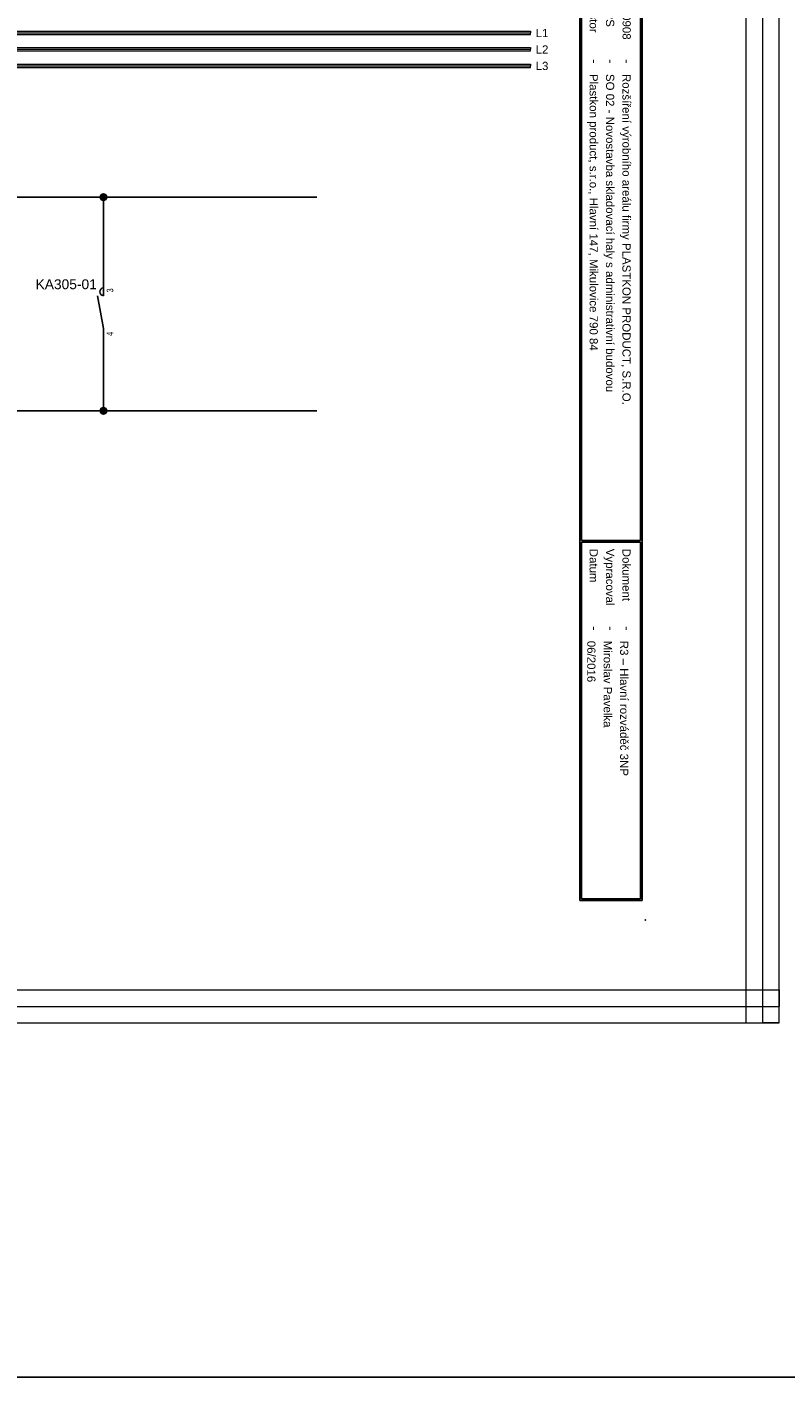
# Model space of a CAD drawing. Extents: x -3642 to 3381, y 3251 to 3904.
# Tile 21 of 41: x -130 to 101, y 3251 to 3662. Entities that reach past the tile are written whole.
import ezdxf
from ezdxf.enums import TextEntityAlignment as Align

# ---------------------------------------------------------------- set-up
doc = ezdxf.new("R2010")
doc.units = 0
doc.header["$MEASUREMENT"] = 0
for name, color, linetype in [('1-KRESBA', 7, 'Continuous'), ('__Bílá', 7, 'Continuous'), ('__Oranžová', 30, 'Continuous'), ('__Vínová 220', 220, 'Continuous')]:
    doc.layers.add(name, color=color, linetype=linetype)
doc.styles.add('Arial', font='arial.ttf')

# ---------------------------------------------------------------- blocks, each defined once
blk = doc.blocks.new('BLK_Razítko_malé_pro_rozváděče')
at = {"layer": '__Bílá'}
for p, q in [((15, -1), (15, -20)), ((15, -1), (294, -1)), ((15.5, -1.5), (15.5, -19.5)), ((15.5, -1.5), (184.5, -1.5)), ((184.5, -1.5), (184.5, -19.5)), ((185, -1.5), (185, -19.5)), ((185, -1.5), (293.5, -1.5)), ((293.5, -19.5), (293.5, -1.5)), ((294, -20), (294, -1)), ((15, -20), (294, -20)), ((15.5, -19.5), (184.5, -19.5)), ((185, -19.5), (293.5, -19.5)), ((15, -405), (15, -419)), ((15, -405), (294, -405)), ((15.5, -405.5), (15.5, -418.5)), ((15.5, -405.5), (194.5, -405.5)), ((194.5, -405.5), (194.5, -418.5)), ((195, -405.5), (195, -418.5)), ((195, -405.5), (293.5, -405.5)), ((293.5, -405.5), (293.5, -418.5)), ((294, -405), (294, -419)), ((15, -419), (294, -419)), ((15.5, -418.5), (194.5, -418.5)), ((195, -418.5), (293.5, -418.5))]:
    blk.add_line(p, q, dxfattribs=at)
for p in [(0, 0), (300, 0), (0, -420), (300, -420)]:
    blk.add_point(p, dxfattribs=at)
at = {"layer": '__Bílá', "style": 'Arial'}
for s, height, p in [('-', 3, (38, -7)), ('Dokument', 2.5, (187, -7)), ('-', 3, (210.5, -7)), ('SO/PS', 2.5, (17.5, -12)), ('-', 3, (38, -12)), ('Vypracoval', 2.5, (187, -12)), ('-', 3, (210.5, -12)), ('Investor', 2.5, (17.5, -17)), ('-', 3, (38, -17)), ('Datum', 2.5, (187, -17)), ('-', 3, (210.5, -17)), ('PVLK PROJECT s.r.o. , Langrova 195/33,  787 01 Šumperk', 2.5, (17.5, -411)), ('Copyright © 2012 PVLK', 2.5, (197, -411)), ('Telefon: 773 836 685, mobil: 777 848 204, e-mail: %%Upavelka@pvlk.cz', 2.5, (17.5, -416)), ('Číslo dokumentu .....', 2.5, (197, -416))]:
    blk.add_text(s, height=height, dxfattribs=at).set_placement(p)
at = {"layer": '__Vínová 220', "char_height": 2.5, "attachment_point": 7, "style": 'Arial'}
for s, insert in [('715 0908', (17.5, -7)), ('Rozšíření výrobního areálu firmy PLASTKON PRODUCT, S.R.O.', (42.5, -7.75)), ('R3 – Hlavní rozváděč 3NP', (215, -7.75)), ('SO 02 - Novostavba skladovací haly s administrativní budovou', (42.5, -12.75)), ('Miroslav Pavelka', (215, -12.75)), ('Plastkon product, s.r.o., Hlavní 147, Mikulovice 790 84', (42.5, -17.75)), ('06/2016', (215, -17.75))]:
    blk.add_mtext(s, dxfattribs=dict(at, insert=insert))
at = {"layer": '__Vínová 220', "style": 'Arial'}
blk.add_attdef('ČÍSLO', text='', height=4, dxfattribs=at).set_placement((290, -416), align=Align.RIGHT)
blk = doc.blocks.new('Kontakt stykače')
for p, q in [((0, -5), (0, 0)), ((-1.82, -5), (0, -15)), ((0, -15), (0, -20))]:
    blk.add_line(p, q)
blk.add_arc((0.15, -3.8), 1.21, 97.3062, 262.6938)
at = {"style": 'Arial'}
blk.add_attdef('POPIS', text='', height=3, dxfattribs=at).set_placement((-2, -3), align=Align.RIGHT)
at = {"style": 'Arial', "width": 0.8}
blk.add_attdef('NO2', (3, -4), '', height=2, rotation=90, dxfattribs=at)
blk.add_attdef('CO2', text='', height=2, rotation=90, dxfattribs=at).set_placement((3, -16), align=Align.RIGHT)
blk = doc.blocks.new('L0001A01')
h = blk.add_hatch(color=256)
edge = h.paths.add_edge_path()
edge.add_arc((0, 0), 1, 0, 360)
blk.add_circle((0, 0), 1)

msp = doc.modelspace()

# ---------------------------------------------------------------- linework, layer by layer
at = {"layer": '1-KRESBA'}
for p, q in [((-41.61, 3610), (-296.61, 3610)), ((-106.61, 3585), (-106.61, 3610)), ((-106.61, 3585), (-106.61, 3590)), ((-106.61, 3565), (-106.61, 3560)), ((-106.61, 3545), (-106.61, 3565)), ((-181.61, 3545), (-41.61, 3545))]:
    msp.add_line(p, q, dxfattribs=at)
at = {"layer": '1-KRESBA', "color": 3}
msp.add_lwpolyline([(-3642.15, 3903.52), (3380.95, 3903.52), (3380.95, 3250.95), (-3642.15, 3250.95)], close=True, dxfattribs=at)
at = {"layer": '__Oranžová', "lineweight": 0}
for p, q in [((-331.61, 3660.5), (23.39, 3660.5)), ((-331.61, 3660), (23.39, 3660)), ((-331.61, 3659.5), (23.39, 3659.5)), ((23.39, 3660.5), (23.39, 3660)), ((23.39, 3659.5), (23.39, 3660)), ((-331.61, 3655.5), (23.39, 3655.5)), ((-331.61, 3655), (23.39, 3655)), ((-331.61, 3654.5), (23.39, 3654.5)), ((23.39, 3655.5), (23.39, 3655)), ((23.39, 3654.5), (23.39, 3655)), ((-331.61, 3650.5), (23.39, 3650.5)), ((-331.61, 3650), (23.39, 3650)), ((-331.61, 3649.5), (23.39, 3649.5)), ((23.39, 3650.5), (23.39, 3650)), ((23.39, 3649.5), (23.39, 3650))]:
    msp.add_line(p, q, dxfattribs=at)
at = {"layer": '__Vínová 220', "lineweight": 0}
for p, q in [((89.08, 3358.74), (89.08, 3724.82)), ((94.08, 3358.74), (94.08, 3724.82)), ((99.08, 3358.74), (99.08, 3724.82)), ((-397.33, 3368.74), (99.08, 3368.74)), ((99.08, 3368.74), (99.08, 3363.74)), ((-397.33, 3363.74), (99.08, 3363.74)), ((99.08, 3358.74), (99.08, 3363.74)), ((-397.33, 3358.74), (99.08, 3358.74)), ((89.08, 3358.74), (94.08, 3358.74)), ((99.08, 3358.74), (94.08, 3358.74))]:
    msp.add_line(p, q, dxfattribs=at)

# ---------------------------------------------------------------- block references
at = {"layer": '1-KRESBA', "rotation": 270}
msp.add_blockref('BLK_Razítko_malé_pro_rozváděče', (58.39, 3690), dxfattribs=at).add_auto_attribs({'ČÍSLO': '24.7'})
at = {"layer": '1-KRESBA', "color": 250, "linetype": 'Continuous'}
for p in [(-106.61, 3610), (-106.61, 3545)]:
    msp.add_blockref('L0001A01', p, dxfattribs=at)
at = {"layer": '1-KRESBA'}
msp.add_blockref('Kontakt stykače', (-106.61, 3585), dxfattribs=at).add_auto_attribs({'POPIS': 'KA305-01', 'CO2': '4', 'NO2': '3'})

# ---------------------------------------------------------------- texts
at = {"layer": '__Oranžová', "lineweight": 0, "style": 'Arial'}
for s, p in [('L1', (24.96, 3658.69)), ('L2', (24.96, 3653.69)), ('L3', (24.96, 3648.69))]:
    msp.add_text(s, height=2.5, dxfattribs=at).set_placement(p)

doc.saveas('drawing.dxf')
